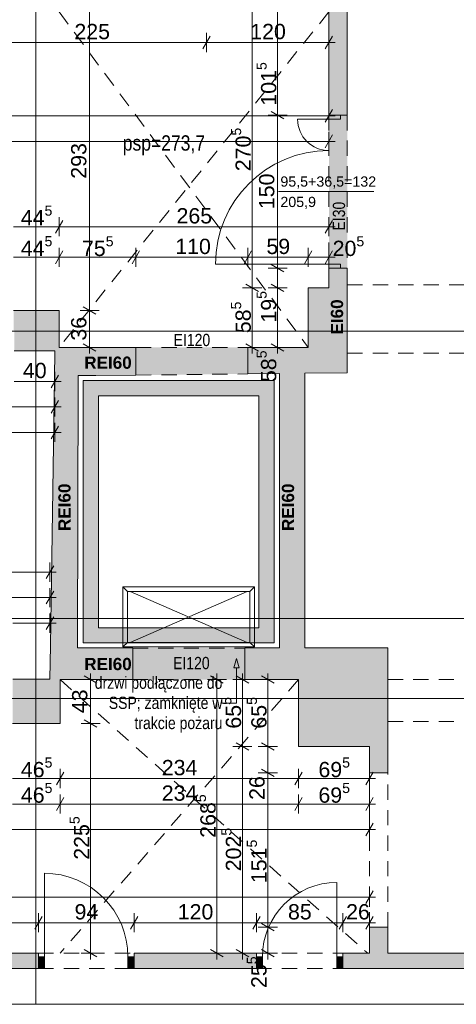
# Paper-space layout 'A-39 RZUT - PIĘTRO 9' of a CAD drawing. Header units: millimetres. Extents: x 0 to 1767, y 0 to 586.
# Tile 4 of 20: x 222 to 308, y 127 to 320. Entities that reach past the tile are written whole.
import ezdxf
from ezdxf.xclip import XClip

# ---------------------------------------------------------------- set-up
doc = ezdxf.new("R2010")
doc.units = ezdxf.units.MM
doc.header["$MEASUREMENT"] = 0
doc.header["$XCLIPFRAME"] = 0
for name, pattern in [('ACAD_ISO03W100', [300, 120, -180]), ('DASHDOTX2', [1000, 500, -250, 0, -250]), ('Przer. długie kreski', [2.5, 1.5, -1]), ('PRZERYWANA_DU_A', [550, 350, -200])]:
    doc.linetypes.add(name, pattern=pattern)
for name, color, linetype, lineweight in [('0_Nr_pióra__2', 8, 'Continuous', 13), ('A_linie przekroju_Nr_pióra__1', 7, 'Continuous', 20), ('A_winda_Nr_pióra__1', 7, 'Continuous', 20), ('A_wymiary_Nr_pióra__1', 7, 'Continuous', 20), ('A_wymiary_Nr_pióra__2', 8, 'Continuous', 13), ('A_ściany_Nr_pióra__1', 7, 'Continuous', 20), ('Drzwi Archicad_Nr_pióra__1', 7, 'Continuous', 20), ('Znaczniki drzwi Archicada_Nr_pióra__3', 252, 'Continuous', 13)]:
    doc.layers.add(name, color=color, linetype=linetype, lineweight=lineweight)
for name, color, linetype, lineweight, true_color in [('A_opis_Nr_pióra__255', 7, 'Continuous', 15, 0x242424), ('A_opis_Nr_pióra__8', 7, 'Continuous', 13, 0x4c4c4c), ('A_osie_Nr_pióra__16', 7, 'Continuous', 5, 0x0f0f0f), ('A_ppoż proj_Nr_pióra__8', 7, 'Continuous', 13, 0x4c4c4c), ('A_ppoż_Nr_pióra__8', 7, 'Continuous', 13, 0x4c4c4c), ('A_sanitarne_Nr_pióra__6', 7, 'Continuous', 13, 0xa9a9a9), ('A_sufit_Nr_pióra__4', 7, 'Continuous', 18, 0x4b4b4b), ('A_ściany_Nr_pióra__10', 7, 'Continuous', 13, 0x4b4b4b)]:
    doc.layers.add(name, color=color, linetype=linetype, lineweight=lineweight, true_color=true_color)
for name, color, linetype in [('A_podrys', 7, 'Continuous'), ('A_ppoż', 7, 'Continuous'), ('A_winda', 7, 'Continuous'), ('A_ściany', 7, 'Continuous'), ('Drzwi Archicad', 7, 'Continuous')]:
    doc.layers.add(name, color=color, linetype=linetype)
doc.styles.add('STYL_AUTOMATYCZNY_1', font='arial.ttf')
doc.styles.add('STYL_AUTOMATYCZNY_2', font='ARIALN.TTF')
doc.styles.add('STYL_AUTOMATYCZNY_3', font='arial.ttf')
doc.styles.add('STYL_AUTOMATYCZNY_5', font='arial.ttf')

# ---------------------------------------------------------------- blocks, each defined once
blk = doc.blocks.new('Rysunek_1_1', base_point=(-3193.41, -631.4))
at = {"layer": 'A_ppoż', "linetype": 'Continuous', "lineweight": 0, "true_color": 0x0b0b0b}
for points in [[(282.72, 301.13), (282.72, 271.13), (286.32, 271.13), (286.32, 301.13)], [(266.83, 255.59), (244.83, 255.59), (244.83, 250.15), (266.83, 250.38)], [(244.21, 196.61), (244.21, 190.43), (266.21, 190.43), (266.21, 196.61)]]:
    blk.add_hatch(color=28, dxfattribs=at).paths.add_polyline_path(points)
at = {"layer": 'A_winda', "linetype": 'Continuous', "lineweight": 0, "true_color": 0xfdfdfd}
h = blk.add_hatch(color=7, dxfattribs=at)
h.paths.add_polyline_path([(234.49, 249.07), (234.49, 197.61), (271.99, 197.61), (271.99, 249.07)])
h.paths.add_polyline_path([(268.99, 246.07), (268.99, 200.61), (237.49, 200.61), (237.49, 246.07)], flags=0)
at = {"layer": 'A_ściany', "linetype": 'Continuous', "lineweight": 0, "true_color": 0x000000}
for points in [[(282.72, 324.39), (282.72, 301.13), (286.32, 301.13), (286.32, 321.39)], [(282.72, 267.25), (286.32, 267.25), (286.32, 271.13), (282.72, 271.13)], [(278.64, 267.25), (278.64, 255.59), (286.32, 250.59), (286.32, 267.25)], [(220.8, 258.91), (220.95, 258.91), (220.95, 258.32), (220.93, 254.91), (228.93, 254.91), (228.85, 249.48), (233.52, 249.41), (233.52, 250.04), (236.93, 250.07), (236.93, 255.59), (229.74, 255.59), (229.74, 262.81), (220.8, 262.81)], [(236.93, 255.59), (236.93, 250.07), (244.83, 250.15), (244.83, 255.59)], [(278.64, 255.59), (266.83, 255.59), (266.83, 250.38), (286.32, 250.59)], [(228.85, 249.48), (228.05, 197.09), (233.37, 197.08), (233.52, 249.41)], [(272.99, 250.45), (272.99, 196.63), (277.99, 196.63), (277.99, 250.5)], [(220.63, 181.83), (229.93, 181.83), (229.93, 190.43), (233.35, 190.43), (233.37, 196.63), (233.37, 197.08), (228.05, 197.09), (227.95, 190.51), (220.64, 190.51)], [(233.35, 190.43), (244.21, 190.43), (244.21, 196.63), (233.37, 196.63)], [(266.21, 190.43), (276.73, 190.43), (294.27, 196.63), (266.21, 196.63)], [(294.27, 177.29), (294.27, 196.63), (276.73, 190.43), (276.73, 177.29)], [(294.27, 177.29), (290.67, 177.29), (290.67, 172.13), (294.27, 172.13)], [(290.67, 141.85), (290.67, 136.75), (294.27, 136.75), (294.27, 141.85)], [(122.85, 133.75), (225.67, 133.75), (225.67, 136.75), (122.85, 136.75)], [(244.47, 133.75), (268.47, 133.75), (268.47, 136.75), (244.47, 136.75)], [(285.47, 136.75), (285.47, 133.75), (544.97, 133.75), (544.97, 136.75)]]:
    blk.add_hatch(color=18, dxfattribs=at).paths.add_polyline_path(points)
at = {"layer": 'Drzwi Archicad', "linetype": 'Continuous', "lineweight": 0, "true_color": 0xfdfdfd}
for points in [[(225.67, 136.05), (225.67, 133.75), (226.87, 133.75), (226.87, 136.05)], [(244.47, 133.75), (244.47, 136.05), (243.27, 136.05), (243.27, 133.75)], [(268.47, 133.75), (269.67, 133.75), (269.67, 136.05), (268.47, 136.05)], [(285.47, 136.05), (284.27, 136.05), (284.27, 133.75), (285.47, 133.75)]]:
    blk.add_hatch(color=7, dxfattribs=at).paths.add_polyline_path(points)
at = {"layer": '0_Nr_pióra__2', "color": 8, "linetype": 'PRZERYWANA_DU_A', "lineweight": 13, "ltscale": 2, "flags": 128}
for points in [[(60.84, 126.75), (290.84, 126.75)], [(290.84, 126.75), (360.84, 126.75)]]:
    blk.add_lwpolyline(points, dxfattribs=at)
at = {"layer": 'A_linie przekroju_Nr_pióra__1', "color": 7, "linetype": 'ACAD_ISO03W100', "lineweight": 20, "ltscale": 2}
blk.add_line((83.04, 202.41), (544.97, 202.41), dxfattribs=at)
at = {"layer": 'A_opis_Nr_pióra__255', "color": 250, "linetype": 'Continuous', "lineweight": 15, "ltscale": 2, "true_color": 0x242424}
for p, q in [((264.58, 194.57), (264.08, 192.71)), ((264.58, 194.57), (265.08, 192.71)), ((265.08, 192.71), (264.08, 192.71)), ((264.58, 192.71), (264.58, 185.83)), ((264.58, 185.83), (261.81, 185.83))]:
    blk.add_line(p, q, dxfattribs=at)
at = {"layer": 'A_osie_Nr_pióra__16', "color": 250, "linetype": 'DASHDOTX2', "lineweight": 5, "ltscale": 2, "true_color": 0x0f0f0f}
for p, q in [((225.18, 390.39), (225.18, 126.75)), ((544.97, 258.75), (96.57, 258.75)), ((544.97, 186.75), (96.57, 186.75))]:
    blk.add_line(p, q, dxfattribs=at)
at = {"layer": 'A_sanitarne_Nr_pióra__6', "color": 253, "linetype": 'Continuous', "lineweight": 13, "ltscale": 2, "true_color": 0xa9a9a9}
for p, q in [((242.28, 208.63), (268.08, 208.63)), ((242.28, 196.83), (242.28, 208.63)), ((242.28, 208.63), (243.18, 207.73)), ((268.08, 208.63), (267.18, 207.73)), ((268.08, 208.63), (268.08, 196.83)), ((243.18, 207.73), (243.18, 197.73)), ((243.18, 207.73), (267.18, 207.73)), ((266.66, 197.73), (243.7, 207.73)), ((243.7, 197.73), (266.66, 207.73)), ((267.18, 207.73), (267.18, 197.73)), ((242.28, 196.83), (243.18, 197.73)), ((243.18, 197.73), (267.18, 197.73)), ((267.18, 197.73), (268.08, 196.83)), ((268.08, 196.83), (242.28, 196.83))]:
    blk.add_line(p, q, dxfattribs=at)
at = {"layer": 'A_sufit_Nr_pióra__4', "color": 251, "linetype": 'Przer. długie kreski', "lineweight": 18, "ltscale": 2, "true_color": 0x4b4b4b}
for p, q in [((229.74, 321.39), (278.64, 255.59)), ((282.72, 321.39), (229.74, 255.59)), ((229.93, 190.43), (290.34, 136.75)), ((276.73, 190.43), (229.93, 136.75))]:
    blk.add_line(p, q, dxfattribs=at)
at = {"layer": 'A_winda_Nr_pióra__1', "color": 7, "linetype": 'PRZERYWANA_DU_A', "lineweight": 20, "ltscale": 2, "flags": 128}
for points in [[(234.49, 249.07), (271.99, 249.07), (271.99, 197.61), (234.49, 197.61)], [(268.99, 246.07), (268.99, 200.61), (237.49, 200.61), (237.49, 246.07)]]:
    blk.add_lwpolyline(points, close=True, dxfattribs=at)
at = {"layer": 'A_wymiary_Nr_pióra__1', "color": 7, "linetype": 'Continuous', "lineweight": 20, "ltscale": 2}
for p, q in [((259.41, 316.64), (257.96, 314.14)), ((282, 314.14), (283.45, 316.64)), ((271.39, 301.85), (273.89, 300.41)), ((282, 299.74), (283.45, 302.24)), ((282, 294.74), (283.45, 297.24)), ((230.47, 280.5), (229.02, 278)), ((282, 278), (283.45, 280.5)), ((230.47, 274.5), (229.02, 272)), ((245.55, 274.5), (244.11, 272)), ((267.55, 274.5), (266.11, 272)), ((279.37, 274.5), (277.92, 272)), ((282, 272), (283.45, 274.5)), ((271.39, 271.85), (273.89, 270.41)), ((266.39, 267.97), (268.89, 266.53)), ((271.39, 267.97), (273.89, 266.53)), ((234.49, 263.53), (236.99, 262.09)), ((234.49, 256.31), (236.99, 254.87)), ((266.39, 256.31), (268.89, 254.87)), ((271.39, 256.31), (273.89, 254.87)), ((228.21, 247.66), (229.65, 250.16)), ((228.21, 242.66), (229.65, 245.16)), ((228.21, 237.66), (229.65, 240.16)), ((227.23, 210.26), (228.68, 212.76)), ((227.23, 205.26), (228.68, 207.76)), ((227.23, 200.26), (228.68, 202.76)), ((237.18, 189.71), (234.68, 191.15)), ((261.98, 189.71), (259.48, 191.15)), ((266.98, 189.71), (264.48, 191.15)), ((271.98, 189.71), (269.48, 191.15)), ((234.68, 182.55), (237.18, 181.11)), ((264.48, 178.01), (266.98, 176.57)), ((269.48, 178.01), (271.98, 176.57)), ((230.65, 172.28), (229.21, 169.78)), ((269.48, 172.85), (271.98, 171.41)), ((277.45, 172.28), (276.01, 169.78)), ((289.95, 169.78), (291.39, 172.28)), ((230.65, 167.28), (229.21, 164.78)), ((277.45, 167.28), (276.01, 164.78)), ((289.95, 164.78), (291.39, 167.28)), ((289.95, 159.78), (291.39, 162.28)), ((289.95, 146.5), (291.39, 149)), ((226.39, 144), (224.95, 141.5)), ((245.19, 144), (243.75, 141.5)), ((269.19, 144), (267.75, 141.5)), ((286.19, 144), (284.75, 141.5)), ((289.95, 141.5), (291.39, 144)), ((269.48, 142.57), (271.98, 141.13)), ((234.68, 137.47), (237.18, 136.03)), ((259.48, 137.47), (261.98, 136.03)), ((264.48, 137.47), (266.98, 136.03)), ((269.48, 137.47), (271.98, 136.03))]:
    blk.add_line(p, q, dxfattribs=at)
at = {"layer": 'A_wymiary_Nr_pióra__2', "color": 8, "linetype": 'Continuous', "lineweight": 13, "ltscale": 2}
for p, q in [((235.74, 262.81), (235.74, 321.39)), ((267.64, 267.25), (267.64, 321.39)), ((272.64, 301.13), (272.64, 321.39)), ((258.68, 313.51), (258.68, 317.26)), ((282.72, 313.51), (282.72, 317.26)), ((213.68, 315.39), (258.68, 315.39)), ((258.68, 315.39), (282.72, 315.39)), ((282.72, 315.39), (283.95, 315.39)), ((282.72, 299.11), (282.72, 302.86)), ((97.84, 300.99), (282.72, 300.99)), ((274.52, 301.13), (270.77, 301.13)), ((272.64, 271.13), (272.64, 301.13)), ((282.72, 300.99), (283.95, 300.99)), ((282.72, 294.11), (282.72, 297.86)), ((92.24, 295.99), (282.72, 295.99)), ((282.72, 295.99), (283.95, 295.99)), ((229.74, 277.37), (229.74, 281.12)), ((282.72, 277.37), (282.72, 281.12)), ((220.8, 279.25), (229.74, 279.25)), ((229.74, 279.25), (282.72, 279.25)), ((282.72, 279.25), (283.95, 279.25)), ((229.74, 271.37), (229.74, 275.12)), ((244.83, 271.37), (244.83, 275.12)), ((266.83, 271.37), (266.83, 275.12)), ((278.64, 271.37), (278.64, 275.12)), ((282.72, 271.37), (282.72, 275.12)), ((220.8, 273.25), (229.74, 273.25)), ((229.74, 273.25), (244.83, 273.25)), ((244.83, 273.25), (266.83, 273.25)), ((266.83, 273.25), (278.64, 273.25)), ((278.64, 273.25), (282.72, 273.25)), ((282.72, 273.25), (283.95, 273.25)), ((274.52, 271.13), (270.77, 271.13)), ((272.64, 267.25), (272.64, 271.13)), ((269.52, 267.25), (265.77, 267.25)), ((267.64, 255.59), (267.64, 267.25)), ((274.52, 267.25), (270.77, 267.25)), ((272.64, 255.59), (272.64, 267.25)), ((237.62, 262.81), (233.87, 262.81)), ((235.74, 255.59), (235.74, 262.81)), ((237.62, 255.59), (233.87, 255.59)), ((235.74, 254.36), (235.74, 255.59)), ((269.52, 255.59), (265.77, 255.59)), ((267.64, 254.36), (267.64, 255.59)), ((274.52, 255.59), (270.77, 255.59)), ((272.64, 254.36), (272.64, 255.59)), ((228.93, 247.03), (228.93, 250.78)), ((220.93, 248.91), (228.93, 248.91)), ((228.93, 248.91), (230.15, 248.91)), ((228.93, 242.03), (228.93, 245.78)), ((188.33, 243.91), (228.93, 243.91)), ((228.93, 243.91), (230.15, 243.91)), ((228.93, 237.03), (228.93, 240.78)), ((97.53, 238.91), (228.93, 238.91)), ((228.93, 238.91), (230.15, 238.91)), ((227.95, 209.63), (227.95, 213.38)), ((97.53, 211.51), (227.95, 211.51)), ((227.95, 211.51), (229.18, 211.51)), ((227.95, 204.63), (227.95, 208.38)), ((189.88, 206.51), (227.95, 206.51)), ((227.95, 206.51), (229.18, 206.51)), ((227.95, 199.63), (227.95, 203.38)), ((220.64, 201.51), (227.95, 201.51)), ((227.95, 201.51), (229.18, 201.51)), ((235.93, 190.43), (235.93, 191.65)), ((260.73, 190.43), (260.73, 191.65)), ((265.73, 190.43), (265.73, 191.65)), ((270.73, 190.43), (270.73, 191.65)), ((237.81, 190.43), (234.06, 190.43)), ((235.93, 181.83), (235.93, 190.43)), ((262.61, 190.43), (258.86, 190.43)), ((260.73, 136.75), (260.73, 190.43)), ((267.61, 190.43), (263.86, 190.43)), ((265.73, 177.29), (265.73, 190.43)), ((272.61, 190.43), (268.86, 190.43)), ((270.73, 177.29), (270.73, 190.43)), ((237.81, 181.83), (234.06, 181.83)), ((235.93, 136.75), (235.93, 181.83)), ((267.61, 177.29), (263.86, 177.29)), ((265.73, 136.75), (265.73, 177.29)), ((272.61, 177.29), (268.86, 177.29)), ((270.73, 172.13), (270.73, 177.29)), ((229.93, 169.15), (229.93, 172.9)), ((272.61, 172.13), (268.86, 172.13)), ((270.73, 141.85), (270.73, 172.13)), ((276.73, 169.15), (276.73, 172.9)), ((290.67, 169.15), (290.67, 172.9)), ((220.63, 171.03), (229.93, 171.03)), ((229.93, 171.03), (276.73, 171.03)), ((276.73, 171.03), (290.67, 171.03)), ((290.67, 171.03), (291.89, 171.03)), ((229.93, 164.15), (229.93, 167.9)), ((276.73, 164.15), (276.73, 167.9)), ((290.67, 164.15), (290.67, 167.9)), ((220.63, 166.03), (229.93, 166.03)), ((229.93, 166.03), (276.73, 166.03)), ((276.73, 166.03), (290.67, 166.03)), ((290.67, 166.03), (291.89, 166.03)), ((290.67, 159.15), (290.67, 162.9)), ((97.53, 161.03), (290.67, 161.03)), ((290.67, 161.03), (291.89, 161.03)), ((290.67, 145.87), (290.67, 149.62)), ((97.75, 147.75), (290.67, 147.75)), ((290.67, 147.75), (291.89, 147.75)), ((225.67, 140.87), (225.67, 144.62)), ((244.47, 140.87), (244.47, 144.62)), ((268.47, 140.87), (268.47, 144.62)), ((285.47, 140.87), (285.47, 144.62)), ((290.67, 140.87), (290.67, 144.62)), ((122.85, 142.75), (225.67, 142.75)), ((225.67, 142.75), (244.47, 142.75)), ((244.47, 142.75), (268.47, 142.75)), ((268.47, 142.75), (285.47, 142.75)), ((272.61, 141.85), (268.86, 141.85)), ((270.73, 136.75), (270.73, 141.85)), ((285.47, 142.75), (290.67, 142.75)), ((290.67, 142.75), (291.89, 142.75)), ((237.81, 136.75), (234.06, 136.75)), ((235.93, 135.52), (235.93, 136.75)), ((262.61, 136.75), (258.86, 136.75)), ((260.73, 135.52), (260.73, 136.75)), ((267.61, 136.75), (263.86, 136.75)), ((265.73, 135.52), (265.73, 136.75)), ((272.61, 136.75), (268.86, 136.75)), ((270.73, 135.52), (270.73, 136.75))]:
    blk.add_line(p, q, dxfattribs=at)
at = {"layer": 'A_ściany_Nr_pióra__1', "color": 7, "linetype": 'Continuous', "lineweight": 20, "ltscale": 2}
for p, q in [((282.72, 301.13), (282.72, 301.87)), ((286.32, 301.13), (286.32, 301.87)), ((282.72, 301.13), (285.02, 301.13)), ((285.02, 301.13), (286.32, 301.13)), ((282.72, 271.13), (282.72, 270.39)), ((282.72, 271.13), (285.02, 271.13)), ((285.02, 271.13), (286.32, 271.13)), ((286.32, 271.13), (286.32, 270.39)), ((244.83, 255.59), (244.83, 250.15)), ((266.83, 255.59), (266.83, 250.38)), ((290.67, 172.13), (294.27, 172.13)), ((290.67, 141.85), (294.27, 141.85)), ((225.67, 136.75), (224.93, 136.75)), ((225.67, 136.05), (225.67, 136.75)), ((225.67, 133.75), (225.67, 136.05)), ((244.47, 136.75), (245.21, 136.75)), ((244.47, 136.05), (244.47, 136.75)), ((244.47, 133.75), (244.47, 136.05)), ((268.47, 136.75), (267.73, 136.75)), ((268.47, 136.05), (268.47, 136.75)), ((268.47, 133.75), (268.47, 136.05)), ((285.47, 136.75), (286.21, 136.75)), ((285.47, 136.05), (285.47, 136.75)), ((285.47, 133.75), (285.47, 136.05)), ((225.67, 133.75), (224.73, 133.75)), ((244.47, 133.75), (245.41, 133.75)), ((268.47, 133.75), (267.53, 133.75)), ((285.47, 133.75), (286.41, 133.75))]:
    blk.add_line(p, q, dxfattribs=at)
at = {"layer": 'A_ściany_Nr_pióra__1', "color": 7, "linetype": 'Continuous', "lineweight": 20, "ltscale": 2, "flags": 128}
for points in [[(282.72, 321.39), (282.72, 301.13)], [(286.32, 301.13), (286.32, 321.39)], [(282.72, 271.13), (282.72, 267.25)], [(286.32, 267.25), (286.32, 271.13)], [(278.64, 267.25), (278.64, 255.59)], [(282.72, 267.25), (278.64, 267.25)], [(286.32, 250.59), (286.32, 267.25)], [(229.74, 262.81), (220.8, 262.81)], [(229.74, 255.59), (229.74, 262.81)], [(220.93, 254.91), (228.93, 254.91)], [(228.93, 254.91), (228.85, 249.48)], [(236.93, 255.59), (229.74, 255.59)], [(244.83, 255.59), (236.93, 255.59)], [(278.64, 255.59), (266.83, 255.59)], [(228.85, 249.48), (228.05, 197.09)], [(233.37, 197.08), (233.52, 249.41)], [(233.52, 250.04), (236.93, 250.07)], [(233.52, 249.41), (233.52, 250.04)], [(236.93, 250.07), (244.83, 250.15)], [(266.83, 250.38), (272.99, 250.45)], [(272.99, 250.45), (272.99, 196.63)], [(277.99, 250.5), (286.32, 250.59)], [(277.99, 196.63), (277.99, 250.5)], [(228.05, 197.09), (227.95, 190.51)], [(233.37, 196.63), (233.37, 197.08)], [(244.21, 196.63), (233.37, 196.63)], [(244.21, 190.43), (244.21, 196.63)], [(272.99, 196.63), (266.21, 196.63)], [(266.21, 196.63), (266.21, 190.43)], [(294.27, 196.63), (277.99, 196.63)], [(294.27, 177.29), (294.27, 196.63)], [(227.95, 190.51), (220.64, 190.51)], [(229.93, 181.83), (229.93, 190.43)], [(229.93, 190.43), (233.35, 190.43)], [(233.35, 190.43), (244.21, 190.43)], [(266.21, 190.43), (276.73, 190.43)], [(276.73, 190.43), (276.73, 177.29)], [(220.63, 181.83), (229.93, 181.83)], [(276.73, 177.29), (290.67, 177.29)], [(290.67, 177.29), (290.67, 172.13)], [(294.27, 172.13), (294.27, 177.29)], [(290.67, 141.85), (290.67, 136.75)], [(294.27, 136.75), (294.27, 141.85)], [(225.67, 136.75), (122.85, 136.75)], [(268.47, 136.75), (244.47, 136.75)], [(290.67, 136.75), (285.47, 136.75)], [(544.97, 136.75), (294.27, 136.75)], [(122.85, 133.75), (225.67, 133.75)], [(244.47, 133.75), (268.47, 133.75)], [(285.47, 133.75), (544.97, 133.75)]]:
    blk.add_lwpolyline(points, dxfattribs=at)
at = {"layer": 'A_ściany_Nr_pióra__10', "color": 251, "linetype": 'Przer. długie kreski', "lineweight": 13, "ltscale": 2, "true_color": 0x4b4b4b}
for p, q in [((282.72, 301.13), (282.72, 271.13)), ((286.32, 301.13), (286.32, 271.13)), ((286.32, 267.85), (353.18, 267.85)), ((244.83, 255.59), (266.83, 255.59)), ((286.32, 254.45), (376.63, 254.45)), ((244.83, 250.15), (266.83, 250.38)), ((244.21, 196.61), (266.21, 196.61)), ((244.21, 190.43), (266.21, 190.43)), ((294.27, 190.47), (376.63, 190.47)), ((294.27, 182.19), (376.63, 182.19)), ((290.67, 141.85), (290.67, 172.13)), ((294.27, 141.85), (294.27, 172.13)), ((225.67, 136.75), (244.47, 136.75)), ((268.47, 136.75), (285.47, 136.75)), ((225.67, 133.75), (244.47, 133.75)), ((268.47, 133.75), (285.47, 133.75))]:
    blk.add_line(p, q, dxfattribs=at)
at = {"layer": 'Drzwi Archicad_Nr_pióra__1', "color": 7, "linetype": 'Continuous', "lineweight": 20, "ltscale": 2}
for p, q in [((282.72, 301.13), (282.72, 301.87)), ((282.72, 301.13), (282.72, 301.87)), ((286.32, 301.13), (286.32, 301.87)), ((286.32, 301.13), (286.32, 301.87)), ((282.72, 300.33), (276.58, 300.33)), ((282.72, 300.33), (282.72, 301.13)), ((282.72, 301.13), (285.02, 301.13)), ((282.72, 301.13), (285.02, 301.13)), ((282.72, 301.13), (285.02, 301.13)), ((285.02, 300.33), (282.72, 300.33)), ((285.02, 301.13), (285.02, 300.33)), ((285.02, 301.13), (286.32, 301.13)), ((285.02, 301.13), (286.32, 301.13)), ((282.72, 271.93), (260.46, 271.93)), ((282.72, 271.13), (282.72, 271.93)), ((282.72, 271.93), (285.02, 271.93)), ((285.02, 271.13), (282.72, 271.13)), ((282.72, 271.13), (285.02, 271.13)), ((282.72, 271.13), (285.02, 271.13)), ((282.72, 271.13), (282.72, 270.39)), ((282.72, 271.13), (282.72, 270.39)), ((285.02, 271.93), (285.02, 271.13)), ((285.02, 271.13), (286.32, 271.13)), ((285.02, 271.13), (286.32, 271.13)), ((286.32, 271.13), (286.32, 270.39)), ((286.32, 271.13), (286.32, 270.39)), ((244.83, 255.59), (244.83, 250.15)), ((266.83, 255.59), (266.83, 250.38)), ((290.67, 172.13), (294.27, 172.13)), ((226.87, 136.05), (226.87, 152.45)), ((284.27, 136.05), (284.27, 150.65)), ((290.67, 141.85), (294.27, 141.85)), ((225.67, 136.75), (224.93, 136.75)), ((225.67, 136.75), (224.93, 136.75)), ((225.67, 136.05), (225.67, 136.75)), ((225.67, 136.05), (225.67, 136.75)), ((225.67, 136.05), (226.87, 136.05)), ((225.67, 133.75), (225.67, 136.05)), ((225.67, 133.75), (225.67, 136.05)), ((225.67, 133.75), (225.67, 136.05)), ((226.87, 136.05), (226.87, 133.75)), ((243.27, 133.75), (243.27, 136.05)), ((243.27, 136.05), (244.47, 136.05)), ((244.47, 136.05), (244.47, 136.75)), ((244.47, 136.05), (244.47, 136.75)), ((244.47, 136.75), (245.21, 136.75)), ((244.47, 136.75), (245.21, 136.75)), ((244.47, 136.05), (244.47, 133.75)), ((244.47, 133.75), (244.47, 136.05)), ((244.47, 133.75), (244.47, 136.05)), ((268.47, 136.75), (267.73, 136.75)), ((268.47, 136.75), (267.73, 136.75)), ((268.47, 136.05), (268.47, 136.75)), ((268.47, 136.05), (268.47, 136.75)), ((269.67, 136.05), (268.47, 136.05)), ((268.47, 136.05), (268.47, 133.75)), ((268.47, 133.75), (268.47, 136.05)), ((268.47, 133.75), (268.47, 136.05)), ((269.67, 133.75), (269.67, 136.05)), ((285.47, 136.05), (284.27, 136.05)), ((284.27, 136.05), (284.27, 133.75)), ((285.47, 136.05), (285.47, 136.75)), ((285.47, 136.05), (285.47, 136.75)), ((285.47, 136.75), (286.21, 136.75)), ((285.47, 136.75), (286.21, 136.75)), ((285.47, 133.75), (285.47, 136.05)), ((285.47, 133.75), (285.47, 136.05)), ((285.47, 133.75), (285.47, 136.05)), ((225.67, 133.75), (224.73, 133.75)), ((225.67, 133.75), (224.73, 133.75)), ((226.87, 133.75), (225.67, 133.75)), ((244.47, 133.75), (243.27, 133.75)), ((244.47, 133.75), (245.41, 133.75)), ((244.47, 133.75), (245.41, 133.75)), ((268.47, 133.75), (267.53, 133.75)), ((268.47, 133.75), (267.53, 133.75)), ((268.47, 133.75), (269.67, 133.75)), ((284.27, 133.75), (285.47, 133.75)), ((285.47, 133.75), (286.41, 133.75)), ((285.47, 133.75), (286.41, 133.75))]:
    blk.add_line(p, q, dxfattribs=at)
for centre, radius, start, end in [((282.72, 300.33), 6.14, 180, 270), ((282.72, 271.93), 22.26, 90, 180), ((226.87, 136.05), 16.4, 0, 90), ((284.27, 136.05), 14.6, 90, 180)]:
    blk.add_arc(centre, radius, start, end, dxfattribs=at)
at = {"layer": 'Znaczniki drzwi Archicada_Nr_pióra__3', "color": 252, "linetype": 'Continuous', "lineweight": 13, "ltscale": 2}
blk.add_line((272.84, 286.13), (291.51, 286.13), dxfattribs=at)
at = {"layer": 'A_opis_Nr_pióra__8', "color": 251, "linetype": 'Continuous', "lineweight": 13, "true_color": 0x4c4c4c, "insert": (261.81, 185.51), "char_height": 2.4, "width": 27.3075, "attachment_point": 6, "line_spacing_factor": 0.987298, "style": 'STYL_AUTOMATYCZNY_2'}
blk.add_mtext('\\A1;{\\pqr;\\fArial Narrow|b0|i0|c238|p0;\\W1.000000;drzwi podłączone do SSP; zamknięte w trakcie pożaru}', dxfattribs=at)
at = {"layer": 'A_ppoż proj_Nr_pióra__8', "color": 251, "linetype": 'Continuous', "lineweight": 13, "true_color": 0x4c4c4c, "char_height": 2.4, "attachment_point": 5, "rotation": 90, "style": 'STYL_AUTOMATYCZNY_3'}
for s, insert in [('\\A1;{\\pqc;\\fArial|b1|i0|c238|p0;\\W1.000000;EI60}', (284.32, 261.55)), ('\\A1;{\\pqc;\\fArial|b1|i0|c238|p0;\\W1.000000;REI60}', (230.81, 224.22)), ('\\A1;{\\pqc;\\fArial|b1|i0|c238|p0;\\W1.000000;REI60}', (274.7, 224.22))]:
    blk.add_mtext(s, dxfattribs=dict(at, insert=insert))
at = {"layer": 'A_ppoż proj_Nr_pióra__8', "color": 251, "linetype": 'Continuous', "lineweight": 13, "true_color": 0x4c4c4c, "char_height": 2.4, "attachment_point": 5, "style": 'STYL_AUTOMATYCZNY_3'}
for insert in [(239.34, 252.57), (239.34, 193.47)]:
    blk.add_mtext('\\A1;{\\pqc;\\fArial|b1|i0|c238|p0;\\W1.000000;REI60}', dxfattribs=dict(at, insert=insert))
at = {"layer": 'A_ppoż_Nr_pióra__8', "color": 251, "linetype": 'Continuous', "lineweight": 13, "true_color": 0x4c4c4c, "insert": (284.7, 281.32), "char_height": 2.4, "attachment_point": 5, "rotation": 90, "style": 'STYL_AUTOMATYCZNY_2'}
blk.add_mtext('\\A1;{\\pqc;\\fArial Narrow|b0|i0|c238|p0;\\W1.000000;EI30}', dxfattribs=at)
at = {"layer": 'A_ppoż_Nr_pióra__8', "color": 251, "linetype": 'Continuous', "lineweight": 13, "true_color": 0x4c4c4c, "char_height": 2.4, "attachment_point": 5, "style": 'STYL_AUTOMATYCZNY_2'}
for insert in [(255.82, 257.02), (255.71, 193.66)]:
    blk.add_mtext('\\A1;{\\pqc;\\fArial Narrow|b0|i0|c238|p0;\\W1.000000;EI120}', dxfattribs=dict(at, insert=insert))
at = {"layer": 'A_sufit_Nr_pióra__4', "color": 251, "linetype": 'Continuous', "lineweight": 18, "true_color": 0x4b4b4b, "insert": (250.32, 295.22), "char_height": 3, "attachment_point": 5, "style": 'STYL_AUTOMATYCZNY_2'}
blk.add_mtext('\\A1;{\\pqc;\\fArial Narrow|b0|i0|c238|p0;\\W1.000000;psp=273,7}', dxfattribs=at)
at = {"layer": 'A_wymiary_Nr_pióra__1', "color": 7, "linetype": 'Continuous', "lineweight": 20, "char_height": 3, "attachment_point": 7, "style": 'STYL_AUTOMATYCZNY_5'}
for s, insert, width in [('\\A1;{\\pql;\\fArial|b0|i0|c238|p0;\\W1.000000;225}', (232.75, 315.99), 6.8645), ('\\A1;{\\pql;\\fArial|b0|i0|c238|p0;\\W1.000000;120}', (267.27, 315.99), 6.8645), ('\\A1;{\\pql;\\fArial|b0|i0|c238|p0;\\W1.000000;265}', (252.8, 279.85), 6.8645), ('\\A1;{\\pql;\\fArial|b0|i0|c238|p0;\\W1.000000;110}', (252.55, 273.85), 6.5592), ('\\A1;{\\pql;\\fArial|b0|i0|c238|p0;\\W1.000000;59}', (270.45, 273.85), 4.5763), ('\\A1;{\\pql;\\fArial|b0|i0|c238|p0;\\W1.000000;40}', (222.64, 249.51), 4.5763), ('\\A1;{\\pql;\\fArial|b0|i0|c238|p0;\\W1.000000;234}', (249.9, 171.63), 6.8645), ('\\A1;{\\pql;\\fArial|b0|i0|c238|p0;\\W1.000000;234}', (249.9, 166.63), 6.8645), ('\\A1;{\\pql;\\fArial|b0|i0|c238|p0;\\W1.000000;94}', (232.78, 143.35), 4.5763), ('\\A1;{\\pql;\\fArial|b0|i0|c238|p0;\\W1.000000;120}', (253.04, 143.35), 6.8645), ('\\A1;{\\pql;\\fArial|b0|i0|c238|p0;\\W1.000000;85}', (274.68, 143.35), 4.5763), ('\\A1;{\\pql;\\fArial|b0|i0|c238|p0;\\W1.000000;26}', (286.09, 143.35), 4.5763)]:
    blk.add_mtext(s, dxfattribs=dict(at, insert=insert, width=width))
at = {"layer": 'A_wymiary_Nr_pióra__1', "color": 7, "linetype": 'Continuous', "lineweight": 20, "char_height": 3, "attachment_point": 7, "rotation": 90, "style": 'STYL_AUTOMATYCZNY_1'}
for s, insert in [('\\A1;{\\pql;\\fArial|b0|i0|c238|p0;\\W1.000000;101\\fArial|b0|i0|c238|p0;\\W1.000000;\\A1{\\H.66x;\\S5^  ;}}', (273.26, 302.99)), ('\\A1;{\\pql;\\fArial|b0|i0|c238|p0;\\W1.000000;270\\fArial|b0|i0|c238|p0;\\W1.000000;\\A1{\\H.66x;\\S5^  ;}}', (268.26, 290.13)), ('\\A1;{\\pql;\\fArial|b0|i0|c238|p0;\\W1.000000;19\\fArial|b0|i0|c238|p0;\\W1.000000;\\A1{\\H.66x;\\S5^  ;}}', (273.26, 260.44)), ('\\A1;{\\pql;\\fArial|b0|i0|c238|p0;\\W1.000000;58\\fArial|b0|i0|c238|p0;\\W1.000000;\\A1{\\H.66x;\\S5^  ;}}', (268.26, 258.37)), ('\\A1;{\\pql;\\fArial|b0|i0|c238|p0;\\W1.000000;58\\fArial|b0|i0|c238|p0;\\W1.000000;\\A1{\\H.66x;\\S5^  ;}}', (273.26, 248.78)), ('\\A1;{\\pql;\\fArial|b0|i0|c238|p0;\\W1.000000;65\\fArial|b0|i0|c238|p0;\\W1.000000;\\A1{\\H.66x;\\S5^  ;}}', (266.35, 180.81)), ('\\A1;{\\pql;\\fArial|b0|i0|c238|p0;\\W1.000000;65\\fArial|b0|i0|c238|p0;\\W1.000000;\\A1{\\H.66x;\\S5^  ;}}', (271.35, 180.81)), ('\\A1;{\\pql;\\fArial|b0|i0|c238|p0;\\W1.000000;268\\fArial|b0|i0|c238|p0;\\W1.000000;\\A1{\\H.66x;\\S5^  ;}}', (261.35, 159.4)), ('\\A1;{\\pql;\\fArial|b0|i0|c238|p0;\\W1.000000;225\\fArial|b0|i0|c238|p0;\\W1.000000;\\A1{\\H.66x;\\S5^  ;}}', (236.55, 155.1)), ('\\A1;{\\pql;\\fArial|b0|i0|c238|p0;\\W1.000000;202\\fArial|b0|i0|c238|p0;\\W1.000000;\\A1{\\H.66x;\\S5^  ;}}', (266.35, 152.83)), ('\\A1;{\\pql;\\fArial|b0|i0|c238|p0;\\W1.000000;151\\fArial|b0|i0|c238|p0;\\W1.000000;\\A1{\\H.66x;\\S5^  ;}}', (271.35, 150.51)), ('\\A1;{\\pql;\\fArial|b0|i0|c238|p0;\\W1.000000;25\\fArial|b0|i0|c238|p0;\\W1.000000;\\A1{\\H.66x;\\S5^  ;}}', (271.35, 129.94))]:
    blk.add_mtext(s, dxfattribs=dict(at, insert=insert))
at = {"layer": 'A_wymiary_Nr_pióra__1', "color": 7, "linetype": 'Continuous', "lineweight": 20, "char_height": 3, "attachment_point": 7, "rotation": 90, "style": 'STYL_AUTOMATYCZNY_5'}
for s, insert, width in [('\\A1;{\\pql;\\fArial|b0|i0|c238|p0;\\W1.000000;293}', (235.14, 288.66), 6.8645), ('\\A1;{\\pql;\\fArial|b0|i0|c238|p0;\\W1.000000;150}', (272.04, 282.69), 6.8645), ('\\A1;{\\pql;\\fArial|b0|i0|c238|p0;\\W1.000000;36}', (235.14, 256.91), 4.5763), ('\\A1;{\\pql;\\fArial|b0|i0|c238|p0;\\W1.000000;43}', (235.33, 183.84), 4.5763), ('\\A1;{\\pql;\\fArial|b0|i0|c238|p0;\\W1.000000;26}', (270.13, 166.83), 4.5763)]:
    blk.add_mtext(s, dxfattribs=dict(at, insert=insert, width=width))
at = {"layer": 'A_wymiary_Nr_pióra__1', "color": 7, "linetype": 'Continuous', "lineweight": 20, "char_height": 3, "attachment_point": 7, "style": 'STYL_AUTOMATYCZNY_1'}
for s, insert in [('\\A1;{\\pql;\\fArial|b0|i0|c238|p0;\\W1.000000;44\\fArial|b0|i0|c238|p0;\\W1.000000;\\A1{\\H.66x;\\S5^  ;}}', (222.23, 278.65)), ('\\A1;{\\pql;\\fArial|b0|i0|c238|p0;\\W1.000000;44\\fArial|b0|i0|c238|p0;\\W1.000000;\\A1{\\H.66x;\\S5^  ;}}', (222.23, 272.65)), ('\\A1;{\\pql;\\fArial|b0|i0|c238|p0;\\W1.000000;75\\fArial|b0|i0|c238|p0;\\W1.000000;\\A1{\\H.66x;\\S5^  ;}}', (234.24, 272.63)), ('\\A1;{\\pql;\\fArial|b0|i0|c238|p0;\\W1.000000;20\\fArial|b0|i0|c238|p0;\\W1.000000;\\A1{\\H.66x;\\S5^  ;}}', (283.45, 272.63)), ('\\A1;{\\pql;\\fArial|b0|i0|c238|p0;\\W1.000000;36\\fArial|b0|i0|c238|p0;\\W1.000000;\\A1{\\H.66x;\\S5^  ;}}', (213.83, 200.89)), ('\\A1;{\\pql;\\fArial|b0|i0|c238|p0;\\W1.000000;46\\fArial|b0|i0|c238|p0;\\W1.000000;\\A1{\\H.66x;\\S5^  ;}}', (222.24, 170.41)), ('\\A1;{\\pql;\\fArial|b0|i0|c238|p0;\\W1.000000;69\\fArial|b0|i0|c238|p0;\\W1.000000;\\A1{\\H.66x;\\S5^  ;}}', (280.66, 170.41)), ('\\A1;{\\pql;\\fArial|b0|i0|c238|p0;\\W1.000000;46\\fArial|b0|i0|c238|p0;\\W1.000000;\\A1{\\H.66x;\\S5^  ;}}', (222.24, 165.41)), ('\\A1;{\\pql;\\fArial|b0|i0|c238|p0;\\W1.000000;69\\fArial|b0|i0|c238|p0;\\W1.000000;\\A1{\\H.66x;\\S5^  ;}}', (280.66, 165.41))]:
    blk.add_mtext(s, dxfattribs=dict(at, insert=insert))
at = {"layer": 'Znaczniki drzwi Archicada_Nr_pióra__3', "color": 252, "linetype": 'Continuous', "lineweight": 13, "char_height": 2, "attachment_point": 7, "style": 'STYL_AUTOMATYCZNY_1'}
for s, insert in [('\\A1;{\\pql;\\pt2;\\fArial|b0|i0|c238|p0;\\W1.000000;95,5+36,5=132}', (273.19, 286.74)), ('\\A1;{\\pql;\\pt2;\\fArial|b0|i0|c238|p0;\\W1.000000;205,9}', (273.19, 282.74))]:
    blk.add_mtext(s, dxfattribs=dict(at, insert=insert))

psp = doc.layouts.new('A-39 RZUT - PIĘTRO 9')

# ---------------------------------------------------------------- block references
at = {"layer": 'A_podrys', "color": 37, "linetype": 'Continuous', "lineweight": 5, "true_color": 0x656532}
ref = psp.add_blockref('Rysunek_1_1', (-3193.41, -631.4), dxfattribs=at)
XClip(ref).set_block_clipping_path([(44.069637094, 126.7487186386), (544.9695795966, 478.1668323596)])

doc.saveas('drawing.dxf')
